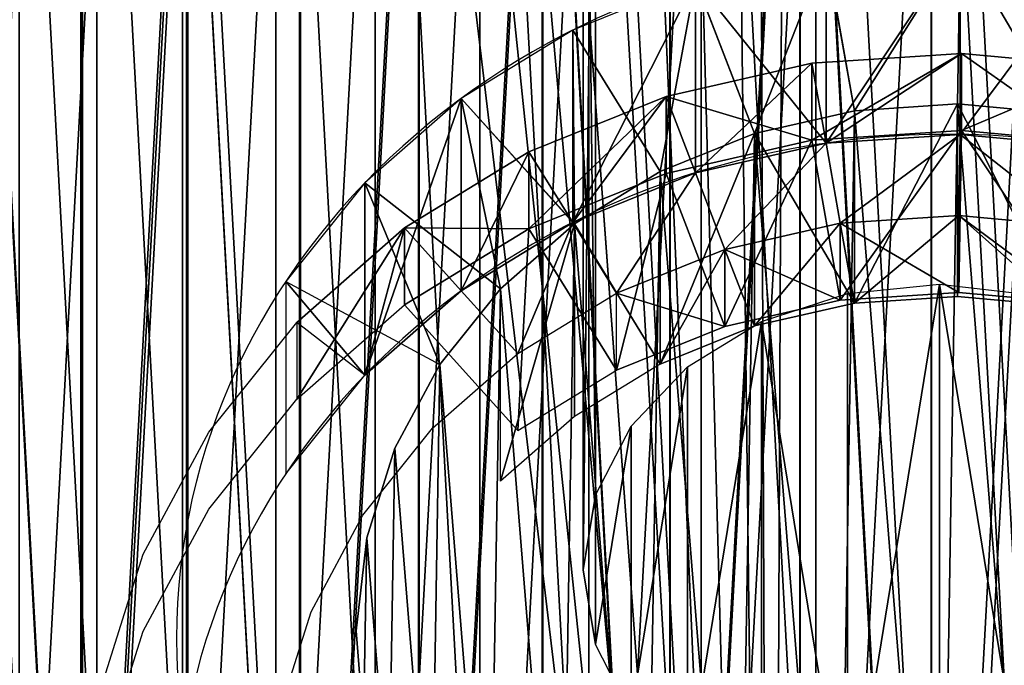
# Model space of a CAD drawing. Extents: x 61 to 680, y 107 to 1063.
# Tile 34 of 186: x 244 to 266, y 271 to 286. Entities that reach past the tile are written whole.
import ezdxf

# ---------------------------------------------------------------- set-up
doc = ezdxf.new("R2010")
doc.units = 0
doc.layers.get('0').update_dxf_attribs({"color": 13, "linetype": 'CONTINUOUS'})

# ---------------------------------------------------------------- blocks, each defined once
blk = doc.blocks.new('GROUP_1')
mesh = blk.add_polyface()
corners = [(1.001, 102.63), (1.446, 90.161), (1, 96.387), (1.45, 108.857), (2.338, 83.982), (2.344, 115.038), (3.67, 77.883), (7.455, 138.96), (5.436, 71.895), (7.627, 66.049), (14.036, 162.523), (10.231, 60.378), (13.442, 54.587), (20.372, 44.689), (15.351, 166.309), (22.061, 185.635), (32.574, 32.487), (31.499, 208.206), (42.314, 230.151), (46.71, 22.589), (54.465, 251.385), (59.3, 16.718), (67.906, 271.827), (87.382, 10.088), (82.584, 291.399), (98.444, 310.027), (89.323, 9.63), (133.698, 3.303), (99.039, 310.644), (115.426, 327.639), (119.918, 331.755), (123.776, 334.963), (128.228, 338.286), (132.849, 341.37), (137.625, 344.207), (178.462, 1.001), (142.545, 346.789), (147.593, 349.108), (152.756, 351.159), (158.02, 352.935), (163.37, 354.432), (168.791, 355.646), (174.27, 356.573), (177.105, 356.908), (179.955, 357.11), (223.252, 2.742), (182.81, 357.177), (185.666, 357.11), (188.515, 356.908), (191.351, 356.573), (196.83, 355.646), (202.251, 354.432), (207.601, 352.935), (212.865, 351.159), (218.028, 349.108), (223.076, 346.789), (227.996, 344.207), (267.702, 8.513), (232.772, 341.37), (237.393, 338.286), (241.845, 334.963), (245.703, 331.755), (250.195, 327.639), (266.581, 310.644), (267.176, 310.027), (283.037, 291.399), (272.553, 9.594), (278.523, 10.743), (284.46, 11.957), (297.715, 271.827), (290.381, 13.241), (296.287, 14.594), (302.131, 16.005), (311.155, 251.385), (313.477, 20.055), (323.307, 230.151), (318.911, 22.589), (333.046, 32.487), (334.122, 208.206), (345.261, 44.701), (343.56, 185.635), (350.27, 166.309), (348.996, 49.66), (352.188, 54.599), (351.585, 162.523), (358.166, 138.96), (352.385, 54.903), (355.389, 60.376), (357.994, 66.049), (360.184, 71.895), (363.277, 115.038), (361.951, 77.883), (363.283, 83.982), (364.171, 108.857), (364.174, 90.161), (364.62, 102.63), (364.621, 96.387)]
mesh.append_faces([[corners[k] for k in face] for face in [(0, 1, 2), (94, 95, 96)]], dxfattribs={"vtx0": -1})
mesh.append_faces([[corners[k] for k in face] for face in [(1, 3, 4), (4, 5, 6), (6, 7, 8), (8, 7, 9), (9, 10, 11), (11, 10, 12), (12, 10, 13), (13, 15, 16), (16, 18, 19), (19, 20, 21), (21, 22, 23), (23, 25, 26), (26, 25, 27), (27, 34, 35), (35, 44, 45), (45, 56, 57), (57, 65, 66), (66, 65, 67), (67, 65, 68), (68, 69, 70), (70, 69, 71), (71, 69, 72), (72, 73, 74), (74, 75, 76), (76, 75, 77), (77, 78, 79), (79, 81, 82), (82, 81, 83), (83, 85, 86), (86, 85, 87), (87, 85, 88), (88, 85, 89), (89, 90, 91), (91, 90, 92), (92, 93, 94)]], dxfattribs={"vtx0": -1, "vtx1": -1})
mesh.append_faces([[corners[k] for k in face] for face in [(1, 0, 3), (4, 3, 5), (6, 5, 7), (9, 7, 10), (13, 10, 14), (13, 14, 15), (16, 15, 17), (16, 17, 18), (19, 18, 20), (21, 20, 22), (23, 22, 24), (23, 24, 25), (27, 25, 28), (27, 28, 29), (27, 29, 30), (27, 30, 31), (27, 31, 32), (27, 32, 33), (27, 33, 34), (35, 34, 36), (35, 36, 37), (35, 37, 38), (35, 38, 39), (35, 39, 40), (35, 40, 41), (35, 41, 42), (35, 42, 43), (35, 43, 44), (45, 44, 46), (45, 46, 47), (45, 47, 48), (45, 48, 49), (45, 49, 50), (45, 50, 51), (45, 51, 52), (45, 52, 53), (45, 53, 54), (45, 54, 55), (45, 55, 56), (57, 56, 58), (57, 58, 59), (57, 59, 60), (57, 60, 61), (57, 61, 62), (57, 62, 63), (57, 63, 64), (57, 64, 65), (68, 65, 69), (72, 69, 73), (74, 73, 75), (77, 75, 78), (79, 78, 80), (79, 80, 81), (83, 81, 84), (83, 84, 85), (89, 85, 90), (92, 90, 93), (94, 93, 95)]], dxfattribs={"vtx0": -1, "vtx2": -1})
mesh = blk.add_polyface()
corners = [(1.446, 90.161, 20), (1.001, 102.63, 20), (1, 96.387, 20), (1.45, 108.857, 20), (2.338, 83.982, 20), (2.344, 115.038, 20), (3.67, 77.883, 20), (7.455, 138.96, 20), (5.436, 71.895, 20), (7.627, 66.049, 20), (14.036, 162.523, 20), (10.231, 60.378, 20), (13.442, 54.587, 20), (20.372, 44.689, 20), (15.351, 166.309, 20), (22.061, 185.635, 20), (32.574, 32.487, 20), (31.499, 208.206, 20), (42.314, 230.151, 20), (46.71, 22.589, 20), (54.465, 251.385, 20), (59.3, 16.718, 20), (67.906, 271.827, 20), (87.382, 10.088, 20), (82.584, 291.399, 20), (98.444, 310.027, 20), (89.323, 9.63, 20), (133.698, 3.303, 20), (99.039, 310.644, 20), (115.426, 327.639, 20), (119.918, 331.755, 20), (123.776, 334.963, 20), (128.228, 338.286, 20), (132.849, 341.37, 20), (137.625, 344.207, 20), (178.462, 1.001, 20), (142.545, 346.789, 20), (147.593, 349.108, 20), (152.756, 351.159, 20), (158.02, 352.935, 20), (163.37, 354.432, 20), (168.791, 355.646, 20), (174.27, 356.573, 20), (177.105, 356.908, 20), (179.955, 357.11, 20), (223.252, 2.742, 20), (182.81, 357.177, 20), (185.666, 357.11, 20), (188.515, 356.908, 20), (191.351, 356.573, 20), (196.83, 355.646, 20), (202.251, 354.432, 20), (207.601, 352.935, 20), (212.865, 351.159, 20), (218.028, 349.108, 20), (223.076, 346.789, 20), (227.996, 344.207, 20), (267.702, 8.513, 20), (232.772, 341.37, 20), (237.393, 338.286, 20), (241.845, 334.963, 20), (245.703, 331.755, 20), (250.195, 327.639, 20), (266.581, 310.644, 20), (267.176, 310.027, 20), (283.037, 291.399, 20), (272.553, 9.594, 20), (278.523, 10.743, 20), (284.46, 11.957, 20), (297.715, 271.827, 20), (290.381, 13.241, 20), (296.287, 14.594, 20), (302.131, 16.005, 20), (311.155, 251.385, 20), (313.477, 20.055, 20), (323.307, 230.151, 20), (318.911, 22.589, 20), (333.046, 32.487, 20), (334.122, 208.206, 20), (345.261, 44.701, 20), (343.56, 185.635, 20), (350.27, 166.309, 20), (348.996, 49.66, 20), (352.188, 54.599, 20), (351.585, 162.523, 20), (358.166, 138.96, 20), (352.385, 54.903, 20), (355.389, 60.376, 20), (357.994, 66.049, 20), (360.184, 71.895, 20), (363.277, 115.038, 20), (361.951, 77.883, 20), (363.283, 83.982, 20), (364.171, 108.857, 20), (364.174, 90.161, 20), (364.62, 102.63, 20), (364.621, 96.387, 20)]
mesh.append_faces([[corners[k] for k in face] for face in [(0, 1, 2), (95, 94, 96)]], dxfattribs={"vtx0": -1})
mesh.append_faces([[corners[k] for k in face] for face in [(1, 0, 3), (3, 4, 5), (5, 6, 7), (7, 9, 10), (10, 13, 14), (14, 13, 15), (15, 16, 17), (17, 16, 18), (18, 19, 20), (20, 21, 22), (22, 23, 24), (24, 23, 25), (25, 27, 28), (28, 27, 29), (29, 27, 30), (30, 27, 31), (31, 27, 32), (32, 27, 33), (33, 27, 34), (34, 35, 36), (36, 35, 37), (37, 35, 38), (38, 35, 39), (39, 35, 40), (40, 35, 41), (41, 35, 42), (42, 35, 43), (43, 35, 44), (44, 45, 46), (46, 45, 47), (47, 45, 48), (48, 45, 49), (49, 45, 50), (50, 45, 51), (51, 45, 52), (52, 45, 53), (53, 45, 54), (54, 45, 55), (55, 45, 56), (56, 57, 58), (58, 57, 59), (59, 57, 60), (60, 57, 61), (61, 57, 62), (62, 57, 63), (63, 57, 64), (64, 57, 65), (65, 68, 69), (69, 72, 73), (73, 74, 75), (75, 77, 78), (78, 79, 80), (80, 79, 81), (81, 83, 84), (84, 83, 85), (85, 89, 90), (90, 92, 93), (93, 94, 95)]], dxfattribs={"vtx0": -1, "vtx1": -1})
mesh.append_faces([[corners[k] for k in face] for face in [(3, 0, 4), (5, 4, 6), (7, 6, 8), (7, 8, 9), (10, 9, 11), (10, 11, 12), (10, 12, 13), (15, 13, 16), (18, 16, 19), (20, 19, 21), (22, 21, 23), (25, 23, 26), (25, 26, 27), (34, 27, 35), (44, 35, 45), (56, 45, 57), (65, 57, 66), (65, 66, 67), (65, 67, 68), (69, 68, 70), (69, 70, 71), (69, 71, 72), (73, 72, 74), (75, 74, 76), (75, 76, 77), (78, 77, 79), (81, 79, 82), (81, 82, 83), (85, 83, 86), (85, 86, 87), (85, 87, 88), (85, 88, 89), (90, 89, 91), (90, 91, 92), (93, 92, 94)]], dxfattribs={"vtx0": -1, "vtx2": -1})
blk = doc.blocks.new('GROUP_3')
for p, q in [((23.9, 1593.169), (-8.22, 1560.24)), ((-9.695, 1561.679, 0.272), (-8.22, 1560.24)), ((-8.22, 1560.24), (-6.747, 1558.804, 0.272))]:
    blk.add_line(p, q)
mesh = blk.add_polyface()
corners = [(22.424, 1594.608, 0.272), (-8.22, 1560.24), (-9.695, 1561.679, 0.272), (23.9, 1593.169), (23.853, 1596.073, 0.272), (25.305, 1594.609)]
mesh.append_faces([[corners[k] for k in face] for face in [(0, 1, 2), (3, 4, 5)]], dxfattribs={"vtx0": -1})
mesh.append_faces([[corners[k] for k in face] for face in [(1, 0, 3)]], dxfattribs={"vtx0": -1, "vtx1": -1})
mesh.append_faces([[corners[k] for k in face] for face in [(3, 0, 4)]], dxfattribs={"vtx0": -1, "vtx2": -1})
mesh = blk.add_polyface()
corners = [(23.9, 1593.169), (-6.747, 1558.804, 0.272), (-8.22, 1560.24), (25.372, 1591.733, 0.272), (25.305, 1594.609), (26.753, 1593.149, 0.272)]
mesh.append_faces([[corners[k] for k in face] for face in [(0, 1, 2), (3, 4, 5)]], dxfattribs={"vtx0": -1})
mesh.append_faces([[corners[k] for k in face] for face in [(1, 0, 3)]], dxfattribs={"vtx0": -1, "vtx1": -1})
mesh.append_faces([[corners[k] for k in face] for face in [(3, 0, 4)]], dxfattribs={"vtx0": -1, "vtx2": -1})
mesh = blk.add_polyface()
corners = [(-6.747, 1558.804, 0.272), (-9.695, 1561.679, 0.272), (-8.22, 1560.24), (-5.379, 1557.469, 1.068), (-11.074, 1563.024, 1.068), (-4.207, 1556.326, 2.335), (-12.261, 1564.182, 2.335), (-3.313, 1555.453, 3.986), (-13.177, 1565.075, 3.986), (-13.758, 1565.642, 5.909), (-2.756, 1554.91, 5.909), (-2.575, 1554.734, 7.972), (-13.965, 1565.844, 7.972), (-13.784, 1565.667, 10.035), (-2.782, 1554.936, 10.035), (-13.227, 1565.124, 11.958), (-3.363, 1555.502, 11.958), (-12.333, 1564.252, 13.609), (-4.278, 1556.395, 13.609), (-11.161, 1563.109, 14.876), (-5.466, 1557.554, 14.876), (-9.793, 1561.774, 15.672), (-6.845, 1558.898, 15.672), (-8.32, 1560.338, 15.944)]
mesh.append_faces([[corners[k] for k in face] for face in [(0, 1, 2), (21, 22, 23)]], dxfattribs={"vtx0": -1})
mesh.append_faces([[corners[k] for k in face] for face in [(1, 3, 4), (4, 5, 6), (6, 7, 8), (8, 7, 9), (9, 11, 12), (12, 11, 13), (13, 14, 15), (15, 16, 17), (17, 18, 19), (19, 20, 21)]], dxfattribs={"vtx0": -1, "vtx1": -1})
mesh.append_faces([[corners[k] for k in face] for face in [(1, 0, 3), (4, 3, 5), (6, 5, 7), (9, 7, 10), (9, 10, 11), (13, 11, 14), (15, 14, 16), (17, 16, 18), (19, 18, 20), (21, 20, 22)]], dxfattribs={"vtx0": -1, "vtx2": -1})
blk = doc.blocks.new('GROUP_13')
mesh = blk.add_polyface()
corners = [(1.117, 27.352), (1.117, 22.648), (1.001, 25), (1.462, 29.682), (1.462, 20.318), (2.035, 31.966), (2.035, 18.034), (2.828, 34.184), (2.828, 15.816), (3.835, 36.313), (3.835, 13.687), (5.046, 38.333), (5.046, 11.667), (6.449, 40.225), (6.449, 9.775), (8.03, 41.97), (8.03, 8.03), (9.775, 43.551), (9.775, 6.449), (11.667, 44.954), (11.667, 5.046), (13.687, 46.165), (13.687, 3.835), (15.816, 47.172), (15.816, 2.828), (18.034, 47.965), (18.034, 2.035), (20.318, 48.538), (20.318, 1.462), (22.648, 48.883), (22.648, 1.117), (25, 48.999), (25, 1.001), (27.352, 48.883), (27.352, 1.117), (29.682, 48.538), (29.682, 1.462), (31.966, 47.965), (31.966, 2.035), (34.184, 47.172), (34.184, 2.828), (36.313, 46.165), (36.313, 3.835), (38.333, 44.954), (38.333, 5.046), (40.225, 43.551), (40.225, 6.449), (41.97, 41.97), (41.97, 8.03), (43.551, 40.225), (43.551, 9.775), (44.954, 38.333), (44.954, 11.667), (46.165, 36.313), (46.165, 13.687), (47.172, 34.184), (47.172, 15.816), (47.965, 31.966), (47.965, 18.034), (48.538, 29.682), (48.538, 20.318), (48.883, 27.352), (48.883, 22.648), (48.999, 25)]
mesh.append_faces([[corners[k] for k in face] for face in [(0, 1, 2), (62, 61, 63)]], dxfattribs={"vtx0": -1})
mesh.append_faces([[corners[k] for k in face] for face in [(1, 3, 4), (4, 5, 6), (6, 7, 8), (8, 9, 10), (10, 11, 12), (12, 13, 14), (14, 15, 16), (16, 17, 18), (18, 19, 20), (20, 21, 22), (22, 23, 24), (24, 25, 26), (26, 27, 28), (28, 29, 30), (30, 31, 32), (32, 33, 34), (34, 35, 36), (36, 37, 38), (38, 39, 40), (40, 41, 42), (42, 43, 44), (44, 45, 46), (46, 47, 48), (48, 49, 50), (50, 51, 52), (52, 53, 54), (54, 55, 56), (56, 57, 58), (58, 59, 60), (60, 61, 62)]], dxfattribs={"vtx0": -1, "vtx1": -1})
mesh.append_faces([[corners[k] for k in face] for face in [(1, 0, 3), (4, 3, 5), (6, 5, 7), (8, 7, 9), (10, 9, 11), (12, 11, 13), (14, 13, 15), (16, 15, 17), (18, 17, 19), (20, 19, 21), (22, 21, 23), (24, 23, 25), (26, 25, 27), (28, 27, 29), (30, 29, 31), (32, 31, 33), (34, 33, 35), (36, 35, 37), (38, 37, 39), (40, 39, 41), (42, 41, 43), (44, 43, 45), (46, 45, 47), (48, 47, 49), (50, 49, 51), (52, 51, 53), (54, 53, 55), (56, 55, 57), (58, 57, 59), (60, 59, 61)]], dxfattribs={"vtx0": -1, "vtx2": -1})
mesh = blk.add_polyface()
corners = [(1.117, 22.648, 20), (1.117, 27.352, 20), (1.001, 25, 20), (1.462, 20.318, 20), (1.462, 29.682, 20), (2.035, 18.034, 20), (2.035, 31.966, 20), (2.828, 15.816, 20), (2.828, 34.184, 20), (3.835, 13.687, 20), (3.835, 36.313, 20), (5.046, 11.667, 20), (5.046, 38.333, 20), (6.449, 9.775, 20), (6.449, 40.225, 20), (8.03, 8.03, 20), (8.03, 41.97, 20), (9.775, 6.449, 20), (9.775, 43.551, 20), (11.667, 5.046, 20), (11.667, 44.954, 20), (13.687, 3.835, 20), (13.687, 46.165, 20), (15.816, 2.828, 20), (15.816, 47.172, 20), (18.034, 2.035, 20), (18.034, 47.965, 20), (20.318, 1.462, 20), (20.318, 48.538, 20), (22.648, 1.117, 20), (22.648, 48.883, 20), (25, 1.001, 20), (25, 48.999, 20), (27.352, 1.117, 20), (27.352, 48.883, 20), (29.682, 1.462, 20), (29.682, 48.538, 20), (31.966, 2.035, 20), (31.966, 47.965, 20), (34.184, 2.828, 20), (34.184, 47.172, 20), (36.313, 3.835, 20), (36.313, 46.165, 20), (38.333, 5.046, 20), (38.333, 44.954, 20), (40.225, 6.449, 20), (40.225, 43.551, 20), (41.97, 8.03, 20), (41.97, 41.97, 20), (43.551, 9.775, 20), (43.551, 40.225, 20), (44.954, 11.667, 20), (44.954, 38.333, 20), (46.165, 13.687, 20), (46.165, 36.313, 20), (47.172, 15.816, 20), (47.172, 34.184, 20), (47.965, 18.034, 20), (47.965, 31.966, 20), (48.538, 20.318, 20), (48.538, 29.682, 20), (48.883, 22.648, 20), (48.883, 27.352, 20), (48.999, 25, 20)]
mesh.append_faces([[corners[k] for k in face] for face in [(0, 1, 2), (62, 61, 63)]], dxfattribs={"vtx0": -1})
mesh.append_faces([[corners[k] for k in face] for face in [(1, 3, 4), (4, 5, 6), (6, 7, 8), (8, 9, 10), (10, 11, 12), (12, 13, 14), (14, 15, 16), (16, 17, 18), (18, 19, 20), (20, 21, 22), (22, 23, 24), (24, 25, 26), (26, 27, 28), (28, 29, 30), (30, 31, 32), (32, 33, 34), (34, 35, 36), (36, 37, 38), (38, 39, 40), (40, 41, 42), (42, 43, 44), (44, 45, 46), (46, 47, 48), (48, 49, 50), (50, 51, 52), (52, 53, 54), (54, 55, 56), (56, 57, 58), (58, 59, 60), (60, 61, 62)]], dxfattribs={"vtx0": -1, "vtx1": -1})
mesh.append_faces([[corners[k] for k in face] for face in [(1, 0, 3), (4, 3, 5), (6, 5, 7), (8, 7, 9), (10, 9, 11), (12, 11, 13), (14, 13, 15), (16, 15, 17), (18, 17, 19), (20, 19, 21), (22, 21, 23), (24, 23, 25), (26, 25, 27), (28, 27, 29), (30, 29, 31), (32, 31, 33), (34, 33, 35), (36, 35, 37), (38, 37, 39), (40, 39, 41), (42, 41, 43), (44, 43, 45), (46, 45, 47), (48, 47, 49), (50, 49, 51), (52, 51, 53), (54, 53, 55), (56, 55, 57), (58, 57, 59), (60, 59, 61)]], dxfattribs={"vtx0": -1, "vtx2": -1})
blk = doc.blocks.new('GROUP_19')
for p, q in [((36.332, 55.322, 74), (36.272, 51.307, 74)), ((36.302, 53.315, 70), (36.332, 55.322, 70)), ((36.332, 55.322, 70), (36.332, 55.322, 74)), ((32.98, 55.079, 74), (33.618, 51.115, 74)), ((32.98, 55.079, 70), (32.98, 55.079, 74)), ((33.299, 53.097, 70), (32.98, 55.079, 70)), ((29.721, 54.258, 74), (31.038, 50.465, 74)), ((29.721, 54.258, 70), (29.721, 54.258, 74)), ((30.38, 52.361, 70), (29.721, 54.258, 70)), ((36.242, 49.3, 60), (36.302, 53.315, 60)), ((36.302, 53.315, 70), (36.272, 51.307, 70)), ((36.302, 53.315, 60), (36.302, 53.315, 70)), ((33.299, 53.097, 60), (33.299, 53.097, 70)), ((33.937, 49.133, 60), (33.299, 53.097, 60)), ((33.299, 53.097, 70), (33.618, 51.115, 70)), ((26.654, 52.883, 70), (26.654, 52.883, 74)), ((26.654, 52.883, 74), (28.61, 49.376, 74)), ((27.632, 51.13, 70), (26.654, 52.883, 70)), ((30.38, 52.361, 60), (30.38, 52.361, 70)), ((31.696, 48.568, 60), (30.38, 52.361, 60)), ((30.38, 52.361, 70), (31.038, 50.465, 70)), ((27.632, 51.13, 60), (27.632, 51.13, 70)), ((29.588, 47.623, 60), (27.632, 51.13, 60)), ((27.632, 51.13, 70), (28.61, 49.376, 70)), ((33.618, 51.115, 74), (33.618, 51.115, 70)), ((33.618, 51.115, 70), (33.937, 49.133, 70)), ((36.272, 51.307, 70), (36.242, 49.3, 70)), ((36.272, 51.307, 74), (36.272, 51.307, 70)), ((23.873, 50.997, 70), (23.873, 50.997, 74)), ((25.141, 49.44, 70), (23.873, 50.997, 70)), ((31.038, 50.465, 74), (31.038, 50.465, 70)), ((31.038, 50.465, 70), (31.696, 48.568, 70)), ((25.141, 49.44, 60), (25.141, 49.44, 70)), ((27.675, 46.326, 60), (25.141, 49.44, 60)), ((33.937, 49.133, 60), (33.937, 49.133, 70)), ((36.242, 49.3, 60), (36.242, 49.3, 70)), ((31.696, 48.568, 60), (31.696, 48.568, 70)), ((29.588, 47.623, 60), (29.588, 47.623, 70)), ((22.98, 47.343, 60), (22.98, 47.343, 70)), ((26.017, 44.716, 60), (22.98, 47.343, 60)), ((27.675, 46.326, 60), (27.675, 46.326, 70))]:
    blk.add_line(p, q)
for points in [[(39.109, 17.01, 70), (35.757, 16.767, 70), (32.414, 17.11, 70), (29.181, 18.028, 70), (26.157, 19.493, 70), (23.433, 21.462, 70), (21.093, 23.873, 70), (19.206, 26.654, 70), (17.831, 29.721, 70), (17.01, 32.98, 70), (16.767, 36.332, 70), (17.11, 39.675, 70), (18.028, 42.908, 70), (19.493, 45.932, 70), (21.462, 48.656, 70), (23.873, 50.997, 70), (26.654, 52.883, 70), (29.721, 54.258, 70), (32.98, 55.079, 70), (36.332, 55.322, 70), (39.675, 54.979, 70)], [(39.109, 17.01, 74), (35.757, 16.767, 74), (32.414, 17.11, 74), (29.181, 18.028, 74), (26.157, 19.493, 74), (23.433, 21.462, 74), (21.093, 23.873, 74), (19.206, 26.654, 74), (17.831, 29.721, 74), (17.01, 32.98, 74), (16.767, 36.332, 74), (17.11, 39.675, 74), (18.028, 42.908, 74), (19.493, 45.932, 74), (21.462, 48.656, 74), (23.873, 50.997, 74), (26.654, 52.883, 74), (29.721, 54.258, 74), (32.98, 55.079, 74), (36.332, 55.322, 74), (39.675, 54.979, 74)], [(38.471, 20.974, 70), (35.817, 20.782, 70), (33.17, 21.053, 70), (30.611, 21.78, 70), (28.216, 22.94, 70), (26.06, 24.499, 70), (24.207, 26.408, 70), (22.713, 28.61, 70), (22.713, 28.61, 70), (21.625, 31.038, 70), (20.974, 33.618, 70), (20.782, 36.272, 70), (21.053, 38.919, 70), (21.78, 41.478, 70), (22.94, 43.873, 70), (24.499, 46.029, 70), (26.408, 47.883, 70), (28.61, 49.376, 70), (31.038, 50.465, 70), (33.618, 51.115, 70), (36.272, 51.307, 70), (38.919, 51.036, 70)], [(38.152, 22.956, 60), (35.847, 22.789, 60), (33.548, 23.025, 60), (31.325, 23.656, 60), (29.246, 24.664, 60), (27.373, 26.017, 60), (25.764, 27.675, 60), (24.466, 29.588, 60), (23.521, 31.696, 60), (22.956, 33.937, 60), (22.956, 33.937, 60), (22.789, 36.242, 60), (23.025, 38.541, 60), (23.656, 40.764, 60), (24.664, 42.843, 60), (26.017, 44.716, 60), (27.675, 46.326, 60), (29.588, 47.623, 60), (31.696, 48.568, 60), (33.937, 49.133, 60), (36.242, 49.3, 60), (38.541, 49.064, 60)]]:
    blk.add_polyline3d(points)
at = {"extrusion": (0, 0, -1)}
blk.add_circle((-36.045, 36.045, -60), 17.272, dxfattribs=at)
at = {"extrusion": (1.9675e-15, 1.02622e-14, -1)}
blk.add_circle((-36.045, 36.045, -70), 17.272, dxfattribs=at)
mesh = blk.add_polyface()
corners = [(33.618, 51.115, 74), (36.332, 55.322, 74), (32.98, 55.079, 74), (36.272, 51.307, 74)]
mesh.append_faces([[corners[k] for k in face] for face in [(0, 1, 2), (1, 0, 3)]], dxfattribs={"vtx0": -1})
mesh = blk.add_polyface()
corners = [(32.98, 55.079, 74), (36.332, 55.322, 70), (32.98, 55.079, 70), (36.332, 55.322, 74)]
mesh.append_faces([[corners[k] for k in face] for face in [(0, 1, 2), (1, 0, 3)]], dxfattribs={"vtx0": -1})
mesh = blk.add_polyface()
corners = [(36.332, 55.322, 70), (33.299, 53.097, 70), (32.98, 55.079, 70), (36.302, 53.315, 70)]
mesh.append_faces([[corners[k] for k in face] for face in [(0, 1, 2), (1, 0, 3)]], dxfattribs={"vtx0": -1})
mesh = blk.add_polyface()
corners = [(38.919, 51.036, 74), (36.332, 55.322, 74), (36.272, 51.307, 74), (39.675, 54.979, 74)]
mesh.append_faces([[corners[k] for k in face] for face in [(0, 1, 2), (1, 0, 3)]], dxfattribs={"vtx0": -1})
mesh = blk.add_polyface()
corners = [(36.332, 55.322, 70), (39.297, 53.008, 70), (36.302, 53.315, 70), (39.675, 54.979, 70)]
mesh.append_faces([[corners[k] for k in face] for face in [(0, 1, 2), (1, 0, 3)]], dxfattribs={"vtx0": -1})
mesh = blk.add_polyface()
corners = [(36.332, 55.322, 74), (39.675, 54.979, 70), (36.332, 55.322, 70), (39.675, 54.979, 74)]
mesh.append_faces([[corners[k] for k in face] for face in [(0, 1, 2), (1, 0, 3)]], dxfattribs={"vtx0": -1})
mesh = blk.add_polyface()
corners = [(31.038, 50.465, 74), (32.98, 55.079, 74), (29.721, 54.258, 74), (33.618, 51.115, 74)]
mesh.append_faces([[corners[k] for k in face] for face in [(0, 1, 2), (1, 0, 3)]], dxfattribs={"vtx0": -1})
mesh = blk.add_polyface()
corners = [(32.98, 55.079, 70), (30.38, 52.361, 70), (29.721, 54.258, 70), (33.299, 53.097, 70)]
mesh.append_faces([[corners[k] for k in face] for face in [(0, 1, 2), (1, 0, 3)]], dxfattribs={"vtx0": -1})
mesh = blk.add_polyface()
corners = [(29.721, 54.258, 70), (32.98, 55.079, 74), (32.98, 55.079, 70), (29.721, 54.258, 74)]
mesh.append_faces([[corners[k] for k in face] for face in [(0, 1, 2), (1, 0, 3)]], dxfattribs={"vtx0": -1})
mesh = blk.add_polyface()
corners = [(28.61, 49.376, 74), (29.721, 54.258, 74), (26.654, 52.883, 74), (31.038, 50.465, 74)]
mesh.append_faces([[corners[k] for k in face] for face in [(0, 1, 2), (1, 0, 3)]], dxfattribs={"vtx0": -1})
mesh = blk.add_polyface()
corners = [(29.721, 54.258, 70), (27.632, 51.13, 70), (26.654, 52.883, 70), (30.38, 52.361, 70)]
mesh.append_faces([[corners[k] for k in face] for face in [(0, 1, 2), (1, 0, 3)]], dxfattribs={"vtx0": -1})
mesh = blk.add_polyface()
corners = [(26.654, 52.883, 74), (29.721, 54.258, 70), (26.654, 52.883, 70), (29.721, 54.258, 74)]
mesh.append_faces([[corners[k] for k in face] for face in [(0, 1, 2), (1, 0, 3)]], dxfattribs={"vtx0": -1})
mesh = blk.add_polyface()
corners = [(33.299, 53.097, 70), (36.302, 53.315, 60), (33.299, 53.097, 60), (36.302, 53.315, 70)]
mesh.append_faces([[corners[k] for k in face] for face in [(0, 1, 2), (1, 0, 3)]], dxfattribs={"vtx0": -1})
mesh = blk.add_polyface()
corners = [(33.618, 51.115, 70), (36.302, 53.315, 70), (33.299, 53.097, 70), (36.272, 51.307, 70)]
mesh.append_faces([[corners[k] for k in face] for face in [(0, 1, 2), (1, 0, 3)]], dxfattribs={"vtx0": -1})
mesh = blk.add_polyface()
corners = [(33.937, 49.133, 60), (36.302, 53.315, 60), (33.299, 53.097, 60), (36.242, 49.3, 60)]
mesh.append_faces([[corners[k] for k in face] for face in [(0, 1, 2), (1, 0, 3)]], dxfattribs={"vtx0": -1})
mesh = blk.add_polyface()
corners = [(38.541, 49.064, 60), (36.302, 53.315, 60), (36.242, 49.3, 60), (39.297, 53.008, 60)]
mesh.append_faces([[corners[k] for k in face] for face in [(0, 1, 2), (1, 0, 3)]], dxfattribs={"vtx0": -1})
mesh = blk.add_polyface()
corners = [(38.919, 51.036, 70), (36.302, 53.315, 70), (36.272, 51.307, 70), (39.297, 53.008, 70)]
mesh.append_faces([[corners[k] for k in face] for face in [(0, 1, 2), (1, 0, 3)]], dxfattribs={"vtx0": -1})
mesh = blk.add_polyface()
corners = [(36.302, 53.315, 70), (39.297, 53.008, 60), (36.302, 53.315, 60), (39.297, 53.008, 70)]
mesh.append_faces([[corners[k] for k in face] for face in [(0, 1, 2), (1, 0, 3)]], dxfattribs={"vtx0": -1})
mesh = blk.add_polyface()
corners = [(30.38, 52.361, 60), (33.299, 53.097, 70), (33.299, 53.097, 60), (30.38, 52.361, 70)]
mesh.append_faces([[corners[k] for k in face] for face in [(0, 1, 2), (1, 0, 3)]], dxfattribs={"vtx0": -1})
mesh = blk.add_polyface()
corners = [(31.038, 50.465, 70), (33.299, 53.097, 70), (30.38, 52.361, 70), (33.618, 51.115, 70)]
mesh.append_faces([[corners[k] for k in face] for face in [(0, 1, 2), (1, 0, 3)]], dxfattribs={"vtx0": -1})
mesh = blk.add_polyface()
corners = [(31.696, 48.568, 60), (33.299, 53.097, 60), (30.38, 52.361, 60), (33.937, 49.133, 60)]
mesh.append_faces([[corners[k] for k in face] for face in [(0, 1, 2), (1, 0, 3)]], dxfattribs={"vtx0": -1})
mesh = blk.add_polyface()
corners = [(26.408, 47.883, 74), (26.654, 52.883, 74), (23.873, 50.997, 74), (28.61, 49.376, 74)]
mesh.append_faces([[corners[k] for k in face] for face in [(0, 1, 2), (1, 0, 3)]], dxfattribs={"vtx0": -1})
mesh = blk.add_polyface()
corners = [(23.873, 50.997, 70), (26.654, 52.883, 74), (26.654, 52.883, 70), (23.873, 50.997, 74)]
mesh.append_faces([[corners[k] for k in face] for face in [(0, 1, 2), (1, 0, 3)]], dxfattribs={"vtx0": -1})
mesh = blk.add_polyface()
corners = [(26.654, 52.883, 70), (25.141, 49.44, 70), (23.873, 50.997, 70), (27.632, 51.13, 70)]
mesh.append_faces([[corners[k] for k in face] for face in [(0, 1, 2), (1, 0, 3)]], dxfattribs={"vtx0": -1})
mesh = blk.add_polyface()
corners = [(27.632, 51.13, 70), (30.38, 52.361, 60), (27.632, 51.13, 60), (30.38, 52.361, 70)]
mesh.append_faces([[corners[k] for k in face] for face in [(0, 1, 2), (1, 0, 3)]], dxfattribs={"vtx0": -1})
mesh = blk.add_polyface()
corners = [(28.61, 49.376, 70), (30.38, 52.361, 70), (27.632, 51.13, 70), (31.038, 50.465, 70)]
mesh.append_faces([[corners[k] for k in face] for face in [(0, 1, 2), (1, 0, 3)]], dxfattribs={"vtx0": -1})
mesh = blk.add_polyface()
corners = [(29.588, 47.623, 60), (30.38, 52.361, 60), (27.632, 51.13, 60), (31.696, 48.568, 60)]
mesh.append_faces([[corners[k] for k in face] for face in [(0, 1, 2), (1, 0, 3)]], dxfattribs={"vtx0": -1})
mesh = blk.add_polyface()
corners = [(25.141, 49.44, 60), (27.632, 51.13, 70), (27.632, 51.13, 60), (25.141, 49.44, 70)]
mesh.append_faces([[corners[k] for k in face] for face in [(0, 1, 2), (1, 0, 3)]], dxfattribs={"vtx0": -1})
mesh = blk.add_polyface()
corners = [(26.408, 47.883, 70), (27.632, 51.13, 70), (25.141, 49.44, 70), (28.61, 49.376, 70)]
mesh.append_faces([[corners[k] for k in face] for face in [(0, 1, 2), (1, 0, 3)]], dxfattribs={"vtx0": -1})
mesh = blk.add_polyface()
corners = [(27.675, 46.326, 60), (27.632, 51.13, 60), (25.141, 49.44, 60), (29.588, 47.623, 60)]
mesh.append_faces([[corners[k] for k in face] for face in [(0, 1, 2), (1, 0, 3)]], dxfattribs={"vtx0": -1})
mesh = blk.add_polyface()
corners = [(33.618, 51.115, 74), (31.038, 50.465, 70), (33.618, 51.115, 70), (31.038, 50.465, 74)]
mesh.append_faces([[corners[k] for k in face] for face in [(0, 1, 2), (1, 0, 3)]], dxfattribs={"vtx0": -1})
mesh = blk.add_polyface()
corners = [(31.696, 48.568, 70), (33.618, 51.115, 70), (31.038, 50.465, 70), (33.937, 49.133, 70)]
mesh.append_faces([[corners[k] for k in face] for face in [(0, 1, 2), (1, 0, 3)]], dxfattribs={"vtx0": -1})
mesh = blk.add_polyface()
corners = [(36.272, 51.307, 74), (33.618, 51.115, 70), (36.272, 51.307, 70), (33.618, 51.115, 74)]
mesh.append_faces([[corners[k] for k in face] for face in [(0, 1, 2), (1, 0, 3)]], dxfattribs={"vtx0": -1})
mesh = blk.add_polyface()
corners = [(33.937, 49.133, 70), (36.272, 51.307, 70), (33.618, 51.115, 70), (36.242, 49.3, 70)]
mesh.append_faces([[corners[k] for k in face] for face in [(0, 1, 2), (1, 0, 3)]], dxfattribs={"vtx0": -1})
mesh = blk.add_polyface()
corners = [(38.541, 49.064, 70), (36.272, 51.307, 70), (36.242, 49.3, 70), (38.919, 51.036, 70)]
mesh.append_faces([[corners[k] for k in face] for face in [(0, 1, 2), (1, 0, 3)]], dxfattribs={"vtx0": -1})
mesh = blk.add_polyface()
corners = [(38.919, 51.036, 74), (36.272, 51.307, 70), (38.919, 51.036, 70), (36.272, 51.307, 74)]
mesh.append_faces([[corners[k] for k in face] for face in [(0, 1, 2), (1, 0, 3)]], dxfattribs={"vtx0": -1})
mesh = blk.add_polyface()
corners = [(23.873, 50.997, 70), (22.98, 47.343, 70), (21.462, 48.656, 70), (25.141, 49.44, 70)]
mesh.append_faces([[corners[k] for k in face] for face in [(0, 1, 2), (1, 0, 3)]], dxfattribs={"vtx0": -1})
mesh = blk.add_polyface()
corners = [(21.462, 48.656, 74), (23.873, 50.997, 70), (21.462, 48.656, 70), (23.873, 50.997, 74)]
mesh.append_faces([[corners[k] for k in face] for face in [(0, 1, 2), (1, 0, 3)]], dxfattribs={"vtx0": -1})
mesh = blk.add_polyface()
corners = [(31.038, 50.465, 74), (28.61, 49.376, 70), (31.038, 50.465, 70), (28.61, 49.376, 74)]
mesh.append_faces([[corners[k] for k in face] for face in [(0, 1, 2), (1, 0, 3)]], dxfattribs={"vtx0": -1})
mesh = blk.add_polyface()
corners = [(29.588, 47.623, 70), (31.038, 50.465, 70), (28.61, 49.376, 70), (31.696, 48.568, 70)]
mesh.append_faces([[corners[k] for k in face] for face in [(0, 1, 2), (1, 0, 3)]], dxfattribs={"vtx0": -1})
mesh = blk.add_polyface()
corners = [(22.98, 47.343, 70), (25.141, 49.44, 60), (22.98, 47.343, 60), (25.141, 49.44, 70)]
mesh.append_faces([[corners[k] for k in face] for face in [(0, 1, 2), (1, 0, 3)]], dxfattribs={"vtx0": -1})
mesh = blk.add_polyface()
corners = [(26.017, 44.716, 60), (25.141, 49.44, 60), (22.98, 47.343, 60), (27.675, 46.326, 60)]
mesh.append_faces([[corners[k] for k in face] for face in [(0, 1, 2), (1, 0, 3)]], dxfattribs={"vtx0": -1})
mesh = blk.add_polyface()
corners = [(22.956, 33.937, 60), (23.025, 38.541, 60), (22.789, 36.242, 60), (23.521, 31.696, 60), (23.656, 40.764, 60), (24.466, 29.588, 60), (24.664, 42.843, 60), (25.764, 27.675, 60), (26.017, 44.716, 60), (27.373, 26.017, 60), (27.675, 46.326, 60), (29.246, 24.664, 60), (29.588, 47.623, 60), (31.325, 23.656, 60), (31.696, 48.568, 60), (33.548, 23.025, 60), (33.937, 49.133, 60), (35.847, 22.789, 60), (36.242, 49.3, 60), (38.152, 22.956, 60), (38.541, 49.064, 60), (40.393, 23.521, 60), (40.764, 48.433, 60), (42.501, 24.466, 60), (42.843, 47.425, 60), (44.414, 25.764, 60), (44.716, 46.072, 60), (46.072, 27.373, 60), (46.326, 44.414, 60), (47.425, 29.246, 60), (47.623, 42.501, 60), (48.433, 31.325, 60), (48.568, 40.393, 60), (49.064, 33.548, 60), (49.133, 38.152, 60), (49.3, 35.847, 60)]
mesh.append_faces([[corners[k] for k in face] for face in [(0, 1, 2), (34, 33, 35)]], dxfattribs={"vtx0": -1})
mesh.append_faces([[corners[k] for k in face] for face in [(1, 3, 4), (4, 5, 6), (6, 7, 8), (8, 9, 10), (10, 11, 12), (12, 13, 14), (14, 15, 16), (16, 17, 18), (18, 19, 20), (20, 21, 22), (22, 23, 24), (24, 25, 26), (26, 27, 28), (28, 29, 30), (30, 31, 32), (32, 33, 34)]], dxfattribs={"vtx0": -1, "vtx1": -1})
mesh.append_faces([[corners[k] for k in face] for face in [(1, 0, 3), (4, 3, 5), (6, 5, 7), (8, 7, 9), (10, 9, 11), (12, 11, 13), (14, 13, 15), (16, 15, 17), (18, 17, 19), (20, 19, 21), (22, 21, 23), (24, 23, 25), (26, 25, 27), (28, 27, 29), (30, 29, 31), (32, 31, 33)]], dxfattribs={"vtx0": -1, "vtx2": -1})
mesh = blk.add_polyface()
corners = [(33.937, 49.133, 70), (31.696, 48.568, 60), (33.937, 49.133, 60), (31.696, 48.568, 70)]
mesh.append_faces([[corners[k] for k in face] for face in [(0, 1, 2), (1, 0, 3)]], dxfattribs={"vtx0": -1})
mesh = blk.add_polyface()
corners = [(36.242, 49.3, 60), (33.937, 49.133, 70), (33.937, 49.133, 60), (36.242, 49.3, 70)]
mesh.append_faces([[corners[k] for k in face] for face in [(0, 1, 2), (1, 0, 3)]], dxfattribs={"vtx0": -1})
mesh = blk.add_polyface()
corners = [(38.541, 49.064, 70), (36.242, 49.3, 60), (38.541, 49.064, 60), (36.242, 49.3, 70)]
mesh.append_faces([[corners[k] for k in face] for face in [(0, 1, 2), (1, 0, 3)]], dxfattribs={"vtx0": -1})
mesh = blk.add_polyface()
corners = [(31.696, 48.568, 60), (29.588, 47.623, 70), (29.588, 47.623, 60), (31.696, 48.568, 70)]
mesh.append_faces([[corners[k] for k in face] for face in [(0, 1, 2), (1, 0, 3)]], dxfattribs={"vtx0": -1})
mesh = blk.add_polyface()
corners = [(29.588, 47.623, 70), (27.675, 46.326, 60), (29.588, 47.623, 60), (27.675, 46.326, 70)]
mesh.append_faces([[corners[k] for k in face] for face in [(0, 1, 2), (1, 0, 3)]], dxfattribs={"vtx0": -1})
mesh = blk.add_polyface()
corners = [(22.98, 47.343, 70), (21.217, 44.902, 60), (21.217, 44.902, 70), (22.98, 47.343, 60)]
mesh.append_faces([[corners[k] for k in face] for face in [(0, 1, 2), (1, 0, 3)]], dxfattribs={"vtx0": -1})
mesh = blk.add_polyface()
corners = [(24.664, 42.843, 60), (22.98, 47.343, 60), (21.217, 44.902, 60), (26.017, 44.716, 60)]
mesh.append_faces([[corners[k] for k in face] for face in [(0, 1, 2), (1, 0, 3)]], dxfattribs={"vtx0": -1})
mesh = blk.add_polyface()
corners = [(27.675, 46.326, 60), (26.017, 44.716, 70), (26.017, 44.716, 60), (27.675, 46.326, 70)]
mesh.append_faces([[corners[k] for k in face] for face in [(0, 1, 2), (1, 0, 3)]], dxfattribs={"vtx0": -1})
blk = doc.blocks.new('GROUP_20')
blk.add_blockref('GROUP_19', (0, 0))
blk = doc.blocks.new('GROUP_5')
for centre, radius in [((84.842, 84.842), 76.358), ((84.842, 84.842, 134.737), 54.737)]:
    blk.add_circle(centre, radius)
at = {"xscale": 0.7575757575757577, "yscale": 0.7575757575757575, "zscale": -0.909090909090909, "rotation": 359.9999999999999}
blk.add_blockref('GROUP_20', (57.831, 57.269, 211.004), dxfattribs=at)
mesh = blk.add_polyface()
corners = [(68.953, 137.222, 134.737), (69.945, 159.733), (62.677, 157.912), (74.163, 138.527, 134.737)]
mesh.append_faces([[corners[k] for k in face] for face in [(0, 1, 2), (1, 0, 3)]], dxfattribs={"vtx0": -1})
mesh = blk.add_polyface()
corners = [(69.945, 159.733), (62.893, 157.199, -0.172), (62.677, 157.912), (70.091, 159.002, -0.172)]
mesh.append_faces([[corners[k] for k in face] for face in [(0, 1, 2), (1, 0, 3)]], dxfattribs={"vtx0": -1})
mesh = blk.add_polyface()
corners = [(74.306, 137.811, 134.476), (62.893, 157.199, -0.172), (70.091, 159.002, -0.172), (69.165, 136.523, 134.476)]
mesh.append_faces([[corners[k] for k in face] for face in [(0, 1, 2), (1, 0, 3)]], dxfattribs={"vtx0": -1})
mesh = blk.add_polyface()
corners = [(62.236, 82.616, 160), (62.236, 87.069, 160), (62.127, 84.842, 160), (62.563, 80.411, 160), (62.563, 89.274, 160), (63.105, 91.436, 160), (63.105, 78.248, 160), (63.856, 76.149, 160), (63.856, 93.535, 160), (64.809, 74.134, 160), (64.809, 95.55, 160), (65.955, 97.462, 160), (65.955, 72.222, 160), (67.283, 99.253, 160), (67.283, 70.432, 160), (68.78, 68.78, 160), (68.78, 100.904, 160), (70.432, 67.283, 160), (70.432, 102.401, 160), (72.222, 103.729, 160), (72.222, 65.955, 160), (74.134, 64.809, 160), (74.134, 104.875, 160), (76.149, 105.828, 160), (76.149, 63.856, 160), (78.248, 106.579, 160), (78.248, 63.105, 160), (80.411, 62.563, 160), (80.411, 107.121, 160), (82.616, 107.448, 160), (82.616, 62.236, 160), (84.842, 62.127, 160), (84.842, 107.557, 160), (87.069, 62.236, 160), (87.069, 107.448, 160), (89.274, 62.563, 160), (89.274, 107.121, 160), (91.436, 63.105, 160), (91.436, 106.579, 160), (93.535, 105.828, 160), (93.535, 63.856, 160), (95.55, 64.809, 160), (95.55, 104.875, 160), (97.462, 65.955, 160), (97.462, 103.729, 160), (99.253, 67.283, 160), (99.253, 102.401, 160), (100.904, 100.904, 160), (100.904, 68.78, 160), (102.401, 70.432, 160), (102.401, 99.253, 160), (103.729, 97.462, 160), (103.729, 72.222, 160), (104.875, 74.134, 160), (104.875, 95.55, 160), (105.828, 76.149, 160), (105.828, 93.535, 160), (106.579, 91.436, 160), (106.579, 78.248, 160), (107.121, 89.274, 160), (107.121, 80.411, 160), (107.448, 82.616, 160), (107.448, 87.069, 160), (107.557, 84.842, 160)]
mesh.append_faces([[corners[k] for k in face] for face in [(0, 1, 2), (62, 61, 63)]], dxfattribs={"vtx0": -1})
mesh.append_faces([[corners[k] for k in face] for face in [(1, 3, 4), (4, 3, 5), (5, 7, 8), (8, 9, 10), (10, 9, 11), (11, 12, 13), (13, 15, 16), (16, 17, 18), (18, 17, 19), (19, 21, 22), (22, 21, 23), (23, 24, 25), (25, 27, 28), (28, 27, 29), (29, 31, 32), (32, 33, 34), (34, 35, 36), (36, 37, 38), (38, 37, 39), (39, 41, 42), (42, 43, 44), (44, 45, 46), (46, 45, 47), (47, 49, 50), (50, 49, 51), (51, 53, 54), (54, 55, 56), (56, 55, 57), (57, 58, 59), (59, 61, 62)]], dxfattribs={"vtx0": -1, "vtx1": -1})
mesh.append_faces([[corners[k] for k in face] for face in [(1, 0, 3), (5, 3, 6), (5, 6, 7), (8, 7, 9), (11, 9, 12), (13, 12, 14), (13, 14, 15), (16, 15, 17), (19, 17, 20), (19, 20, 21), (23, 21, 24), (25, 24, 26), (25, 26, 27), (29, 27, 30), (29, 30, 31), (32, 31, 33), (34, 33, 35), (36, 35, 37), (39, 37, 40), (39, 40, 41), (42, 41, 43), (44, 43, 45), (47, 45, 48), (47, 48, 49), (51, 49, 52), (51, 52, 53), (54, 53, 55), (57, 55, 58), (59, 58, 60), (59, 60, 61)]], dxfattribs={"vtx0": -1, "vtx2": -1})
mesh = blk.add_polyface()
corners = [(62.275, 87.065, 159.091), (62.275, 82.619, 159.091), (62.166, 84.842, 159.091), (62.602, 89.266, 159.091), (62.602, 80.418, 159.091), (63.142, 91.425, 159.091), (63.142, 78.26, 159.091), (63.892, 93.52, 159.091), (63.892, 76.164, 159.091), (64.844, 95.532, 159.091), (64.844, 74.153, 159.091), (65.988, 97.44, 159.091), (65.988, 72.244, 159.091), (67.313, 99.228, 159.091), (67.313, 70.457, 159.091), (68.808, 68.808, 159.091), (68.808, 100.876, 159.091), (70.457, 67.313, 159.091), (70.457, 102.371, 159.091), (72.244, 103.697, 159.091), (72.244, 65.988, 159.091), (74.153, 64.844, 159.091), (74.153, 104.841, 159.091), (76.164, 105.792, 159.091), (76.164, 63.892, 159.091), (78.26, 106.542, 159.091), (78.26, 63.142, 159.091), (80.418, 62.602, 159.091), (80.418, 107.082, 159.091), (82.619, 107.409, 159.091), (82.619, 62.275, 159.091), (84.842, 62.166, 159.091), (84.842, 107.518, 159.091), (87.065, 107.409, 159.091), (87.065, 62.275, 159.091), (89.266, 107.082, 159.091), (89.266, 62.602, 159.091), (91.425, 63.142, 159.091), (91.425, 106.542, 159.091), (93.52, 105.792, 159.091), (93.52, 63.892, 159.091), (95.532, 64.844, 159.091), (95.532, 104.841, 159.091), (97.44, 65.988, 159.091), (97.44, 103.697, 159.091), (99.228, 102.371, 159.091), (99.228, 67.313, 159.091), (100.876, 100.876, 159.091), (100.876, 68.808, 159.091), (102.371, 70.457, 159.091), (102.371, 99.228, 159.091), (103.697, 97.44, 159.091), (103.697, 72.244, 159.091), (104.841, 74.153, 159.091), (104.841, 95.532, 159.091), (105.792, 76.164, 159.091), (105.792, 93.52, 159.091), (106.542, 91.425, 159.091), (106.542, 78.26, 159.091), (107.082, 89.266, 159.091), (107.082, 80.418, 159.091), (107.409, 87.065, 159.091), (107.409, 82.619, 159.091), (107.518, 84.842, 159.091)]
mesh.append_faces([[corners[k] for k in face] for face in [(0, 1, 2), (62, 61, 63)]], dxfattribs={"vtx0": -1})
mesh.append_faces([[corners[k] for k in face] for face in [(1, 3, 4), (4, 5, 6), (6, 7, 8), (8, 9, 10), (10, 11, 12), (12, 13, 14), (14, 13, 15), (15, 16, 17), (17, 19, 20), (20, 19, 21), (21, 23, 24), (24, 25, 26), (26, 25, 27), (27, 29, 30), (30, 29, 31), (31, 33, 34), (34, 35, 36), (36, 35, 37), (37, 39, 40), (40, 39, 41), (41, 42, 43), (43, 45, 46), (46, 47, 48), (48, 47, 49), (49, 51, 52), (52, 51, 53), (53, 54, 55), (55, 57, 58), (58, 59, 60), (60, 61, 62)]], dxfattribs={"vtx0": -1, "vtx1": -1})
mesh.append_faces([[corners[k] for k in face] for face in [(1, 0, 3), (4, 3, 5), (6, 5, 7), (8, 7, 9), (10, 9, 11), (12, 11, 13), (15, 13, 16), (17, 16, 18), (17, 18, 19), (21, 19, 22), (21, 22, 23), (24, 23, 25), (27, 25, 28), (27, 28, 29), (31, 29, 32), (31, 32, 33), (34, 33, 35), (37, 35, 38), (37, 38, 39), (41, 39, 42), (43, 42, 44), (43, 44, 45), (46, 45, 47), (49, 47, 50), (49, 50, 51), (53, 51, 54), (55, 54, 56), (55, 56, 57), (58, 57, 59), (60, 59, 61)]], dxfattribs={"vtx0": -1, "vtx2": -1})
blk = doc.blocks.new('GROUP_14')
at = {"xscale": 1.2, "yscale": 1.199999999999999}
blk.add_blockref('GROUP_5', (0, 0), dxfattribs=at)
blk.add_blockref('GROUP_13', (76.811, 76.811, 160))
blk = doc.blocks.new('GROUP_9')
at = {"extrusion": (1, 2.77556e-16, -4.44089e-16), "rotation": 8.40000000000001}
blk.add_blockref('GROUP_3', (402.346, -16.483, 183.434), dxfattribs=at)
blk.add_blockref('GROUP_1', (9.172, 122.317, 500.5))
at = {"extrusion": (0, 0.430511, 0.902585), "xscale": 1.1, "yscale": 1.1, "zscale": 1.1, "rotation": 180}
blk.add_blockref('GROUP_14', (-79.228, 613.189, 1262.098), dxfattribs=at)

msp = doc.modelspace()

# ---------------------------------------------------------------- block references
msp.add_blockref('GROUP_9', (72.909, 107.246, -0.5))

doc.saveas('drawing.dxf')
